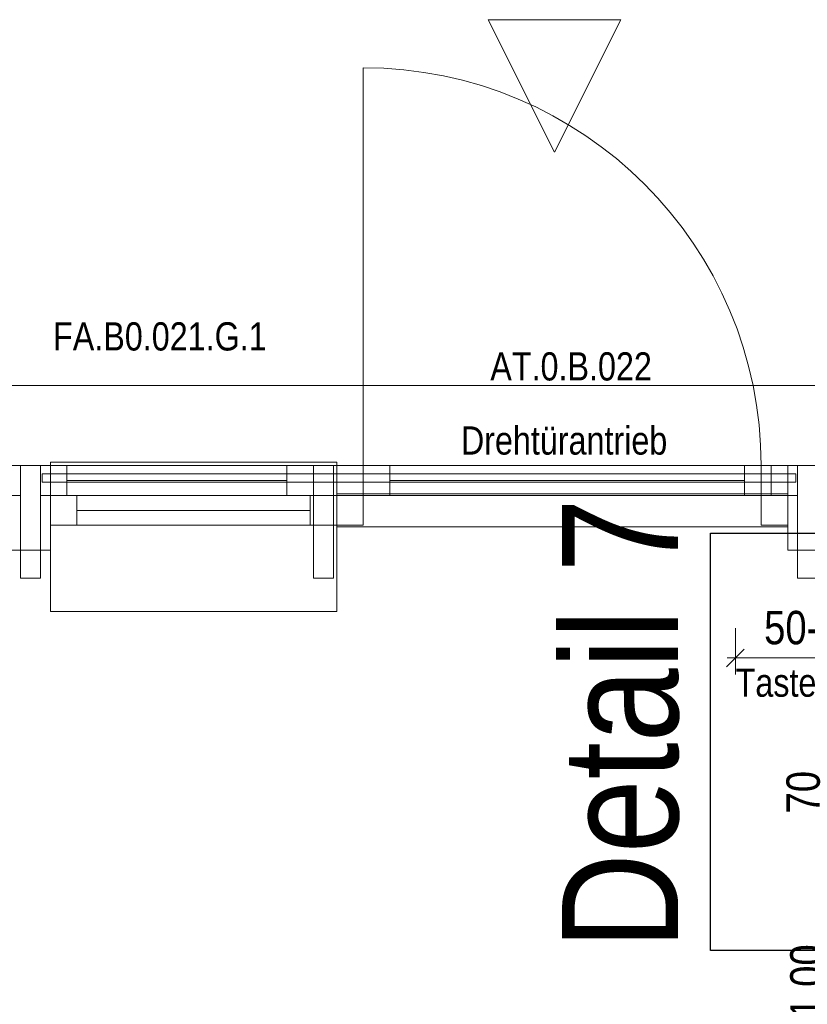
# Model space of a CAD drawing. Extents: x -720 to 300, y 62 to 1162.
# Tile 103 of 143: x -98 to -51, y 881 to 941. Entities that reach past the tile are written whole.
import ezdxf
from ezdxf.lldxf.tags import DXFTag

# ---------------------------------------------------------------- set-up
doc = ezdxf.new("R2010")
doc.units = 0
doc.layers.get('0').update_dxf_attribs({"lineweight": 13})
for name, color, linetype, lineweight, true_color in [('30 -33 Aussenwände- 7 Fassade_ Elemente', 7, 'Continuous', 9, 0x00aacc), ('30 -34 Innenwände- 2 nichttragend', 7, 'Continuous', 18, 0xff7fe6), ('70 -72 Beschriftung- 1 Beschriftung allgemein', 7, 'Continuous', 9, 0xff6633), ('70 -76 Bemaßung- 2 Allgemein', 9, 'Continuous', 5, 0x808080), ('E_Leerrohr_Detailnummer', 1, 'Continuous', 25, 0xff0000)]:
    doc.layers.add(name, color=color, linetype=linetype, lineweight=lineweight, true_color=true_color)
doc.styles.get("Standard").update_dxf_attribs({"font": 'ARIALN.TTF'})
tags = doc.linetypes.add('fein_strichliert-A06G94028I', pattern=[4, 1, -2, 1]).pattern_tags.tags
tags[8:9] = [DXFTag(74, 4), DXFTag(75, 0), DXFTag(340, '0'), DXFTag(46, 0.0), DXFTag(50, 0.0), DXFTag(44, 0.0), DXFTag(45, 0.0)]
tags[6:7] = [DXFTag(74, 4), DXFTag(75, 0), DXFTag(340, '0'), DXFTag(46, 0.0), DXFTag(50, 0.0), DXFTag(44, 0.0), DXFTag(45, 0.0)]
tags[4:5] = [DXFTag(74, 4), DXFTag(75, 0), DXFTag(340, '0'), DXFTag(46, 0.0), DXFTag(50, 0.0), DXFTag(44, 0.0), DXFTag(45, 0.0)]

# ---------------------------------------------------------------- blocks, each defined once
blk = doc.blocks.new('Referenz-A06G94038I')
at = {"layer": '30 -33 Aussenwände- 7 Fassade_ Elemente', "color": 0, "linetype": 'fein_strichliert-A06G94028I', "lineweight": -2, "ltscale": 0.13}
for p, q in [((-77.724, 937.712), (-77.724, 913.712)), ((-149.357, 918.552), (-10.297, 918.552)), ((-52.124, 912.012), (-79.324, 912.012)), ((-77.724, 911.912), (-53.724, 911.912)), ((-52.124, 910.012), (-79.324, 910.012))]:
    blk.add_line(p, q, dxfattribs=at)
at = {"layer": '30 -33 Aussenwände- 7 Fassade_ Elemente', "color": 0, "linetype": 'Continuous', "lineweight": -2, "ltscale": 0.13}
for p, q in [((-100.191, 913.712), (-98.391, 913.712)), ((-98.391, 913.712), (-98.391, 911.912)), ((-98.391, 913.712), (-97.191, 913.712)), ((-98.391, 906.912), (-98.391, 913.712)), ((-97.191, 911.912), (-97.191, 913.712)), ((-80.724, 913.712), (-97.191, 913.712)), ((-97.191, 913.712), (-97.191, 906.912)), ((-97.191, 913.712), (-95.591, 913.712)), ((-97.191, 913.712), (-97.191, 911.912)), ((-95.591, 913.712), (-95.591, 911.912)), ((-82.324, 911.912), (-82.324, 913.712)), ((-82.324, 913.712), (-80.724, 913.712)), ((-80.724, 911.912), (-80.724, 913.712)), ((-80.724, 906.912), (-80.724, 913.712)), ((-80.724, 913.712), (-80.724, 911.912)), ((-80.724, 913.712), (-79.524, 913.712)), ((-79.524, 911.912), (-79.524, 913.712)), ((-79.524, 913.712), (-77.724, 913.712)), ((-79.524, 913.712), (-79.524, 906.912)), ((-79.524, 913.712), (-52.124, 913.712)), ((-77.724, 911.912), (-77.724, 913.712)), ((-77.724, 913.712), (-53.724, 913.712)), ((-77.724, 913.712), (-76.124, 913.712)), ((-77.724, 911.912), (-77.724, 913.712)), ((-76.124, 913.712), (-76.124, 911.912)), ((-54.724, 911.912), (-54.724, 913.712)), ((-54.724, 913.712), (-53.124, 913.712)), ((-53.724, 913.712), (-53.724, 911.912)), ((-53.124, 913.712), (-53.124, 911.912)), ((-53.124, 913.712), (-51.524, 913.712)), ((-52.124, 913.712), (-52.124, 911.912)), ((-51.524, 913.712), (-51.524, 911.912)), ((-51.524, 906.912), (-51.524, 913.712)), ((-51.524, 913.712), (-50.324, 913.712)), ((-95.591, 912.812), (-82.324, 912.812)), ((-76.124, 912.812), (-54.724, 912.812)), ((-98.391, 911.912), (-100.191, 911.912)), ((-95.591, 911.912), (-97.191, 911.912)), ((-97.191, 911.912), (-80.724, 911.912)), ((-80.724, 911.912), (-82.324, 911.912)), ((-77.724, 911.912), (-79.524, 911.912)), ((-52.124, 911.912), (-79.524, 911.912)), ((-79.324, 911.912), (-77.724, 911.912)), ((-79.324, 910.112), (-79.324, 911.912)), ((-77.724, 911.912), (-77.724, 910.112)), ((-76.124, 911.912), (-77.724, 911.912)), ((-53.724, 911.912), (-77.724, 911.912)), ((-53.124, 911.912), (-54.724, 911.912)), ((-53.724, 911.912), (-52.124, 911.912)), ((-53.724, 910.112), (-53.724, 911.912)), ((-51.524, 911.912), (-53.124, 911.912)), ((-52.124, 911.912), (-52.124, 910.112)), ((-77.724, 910.112), (-79.324, 910.112)), ((-52.124, 910.112), (-53.724, 910.112)), ((-97.191, 906.912), (-98.391, 906.912)), ((-79.524, 906.912), (-80.724, 906.912)), ((-50.324, 906.912), (-51.524, 906.912))]:
    blk.add_line(p, q, dxfattribs=at)
at = {"layer": '30 -33 Aussenwände- 7 Fassade_ Elemente', "color": 0, "lineweight": -2}
for p, q in [((-96.591, 913.912), (-79.324, 913.912)), ((-96.591, 911.912), (-96.591, 913.912)), ((-79.324, 913.912), (-79.324, 911.912)), ((-96.591, 911.912), (-94.991, 911.912)), ((-96.591, 910.112), (-96.591, 911.912)), ((-94.991, 911.912), (-80.924, 911.912)), ((-94.991, 910.112), (-94.991, 911.912)), ((-80.924, 911.912), (-80.924, 910.112)), ((-79.324, 911.912), (-80.924, 911.912)), ((-79.324, 910.112), (-79.324, 911.912)), ((-80.924, 911.012), (-94.991, 911.012)), ((-96.591, 910.112), (-96.591, 904.912)), ((-94.991, 910.112), (-96.591, 910.112)), ((-80.924, 910.112), (-94.991, 910.112)), ((-80.924, 910.112), (-79.324, 910.112)), ((-79.324, 904.912), (-79.324, 910.112)), ((-96.591, 904.912), (-79.324, 904.912))]:
    blk.add_line(p, q, dxfattribs=at)
at = {"layer": '30 -33 Aussenwände- 7 Fassade_ Elemente', "color": 0, "linetype": 'fein_strichliert-A06G94028I', "lineweight": -2, "ltscale": 0.13}
blk.add_ellipse((-77.724, 913.712), major_axis=(24, 0), ratio=1, start_param=0, end_param=1.570796, dxfattribs=at)
at = {"layer": '30 -34 Innenwände- 2 nichttragend', "color": 0, "lineweight": -2}
for p, q in [((-98.991, 913.712), (-96.591, 913.712)), ((-96.591, 913.712), (-96.591, 913.212)), ((-52.124, 913.212), (-52.124, 913.712)), ((-52.124, 913.712), (-2.857, 913.712)), ((-52.124, 913.712), (-49.724, 913.712)), ((-51.624, 913.212), (-97.091, 913.212)), ((-97.091, 913.212), (-97.091, 912.712)), ((-97.091, 913.212), (-97.091, 912.712)), ((-96.591, 913.212), (-97.091, 913.212)), ((-51.624, 913.212), (-97.091, 913.212)), ((-51.624, 913.212), (-52.124, 913.212)), ((-51.624, 912.712), (-51.624, 913.212)), ((-51.624, 912.712), (-51.624, 913.212)), ((-97.091, 912.712), (-51.624, 912.712)), ((-97.091, 912.712), (-51.624, 912.712)), ((-97.091, 912.712), (-96.591, 912.712)), ((-96.591, 912.712), (-96.591, 908.612)), ((-52.124, 908.612), (-52.124, 912.712)), ((-52.124, 912.712), (-51.624, 912.712)), ((-96.591, 908.612), (-98.991, 908.612)), ((-2.857, 908.612), (-52.124, 908.612)), ((-49.724, 908.612), (-52.124, 908.612))]:
    blk.add_line(p, q, dxfattribs=at)
at = {"layer": '70 -72 Beschriftung- 1 Beschriftung allgemein', "color": 0, "linetype": 'Continuous', "lineweight": -2, "ltscale": 0.13}
for p, q in [((-70.181, 940.612), (-66.191, 932.612)), ((-62.181, 940.608), (-70.181, 940.612)), ((-66.191, 932.612), (-62.181, 940.608))]:
    blk.add_line(p, q, dxfattribs=at)
at = {"layer": '70 -76 Bemaßung- 2 Allgemein', "color": 0, "linetype": 'Continuous', "lineweight": -2, "ltscale": 0.13}
for p, q in [((-55.274, 903.912), (-55.274, 901.107)), ((-55.805, 901.576), (-54.743, 902.637)), ((-55.774, 902.107), (-54.214, 902.107)), ((-45.918, 902.107), (-54.214, 902.107))]:
    blk.add_line(p, q, dxfattribs=at)
at = {"layer": '70 -72 Beschriftung- 1 Beschriftung allgemein', "color": 0, "linetype": 'Continuous', "lineweight": -2, "ltscale": 0.13, "char_height": 1.7, "attachment_point": 1}
for s, insert in [('{\\fArial Narrow;FA.B0.021.G.1}', (-96.429, 922.357)), ('{\\fArial Narrow;AT.0.B.022}', (-70.058, 920.548)), ('{\\fArial Narrow;Drehtürantrieb}', (-71.831, 916.077)), ('{\\fArial Narrow;Taster Tür}', (-55.264, 901.47))]:
    blk.add_mtext(s, dxfattribs=dict(at, insert=insert))
at = {"layer": '70 -76 Bemaßung- 2 Allgemein', "color": 0, "linetype": 'Continuous', "lineweight": -2, "ltscale": 0.13, "insert": (-53.546, 904.949), "char_height": 2.01377, "attachment_point": 1}
blk.add_mtext('{\\fArial Narrow;50-150}', dxfattribs=at)
at = {"layer": '70 -76 Bemaßung- 2 Allgemein', "color": 0, "linetype": 'Continuous', "lineweight": -2, "ltscale": 0.13, "char_height": 2.01377, "attachment_point": 1, "rotation": 90}
for s, insert in [('{\\fArial Narrow;70}', (-52.2, 892.727)), ('{\\fArial Narrow;1,00}', (-51.973, 880.344))]:
    blk.add_mtext(s, dxfattribs=dict(at, insert=insert))
blk = doc.blocks.new('Polygon-A06G940H8I')
at = {"color": 0, "linetype": 'ByBlock', "lineweight": -2, "ltscale": 0.25}
for p, q in [((-56.783, 884.451), (-56.783, 909.639)), ((-56.783, 909.639), (-37.613, 909.639)), ((-37.613, 909.639), (-37.613, 884.451)), ((-37.613, 884.451), (-56.783, 884.451))]:
    blk.add_line(p, q, dxfattribs=at)
blk = doc.blocks.new('Einzeiliger Text-A06G940R8I')
at = {"color": 0, "lineweight": -2, "insert": (-65.73, 884.544), "char_height": 7, "attachment_point": 1, "rotation": 90}
blk.add_mtext('{\\fArial Narrow;Detail 7}', dxfattribs=at)

msp = doc.modelspace()

# ---------------------------------------------------------------- block references
at = {"color": 8, "lineweight": 13, "ltscale": 0.13, "true_color": 0x808080}
msp.add_blockref('Referenz-A06G94038I', (0, 0), dxfattribs=at)
at = {"layer": 'E_Leerrohr_Detailnummer', "ltscale": 0.25}
for name in ['Einzeiliger Text-A06G940R8I', 'Polygon-A06G940H8I']:
    msp.add_blockref(name, (0, 0), dxfattribs=at)

doc.saveas('drawing.dxf')
